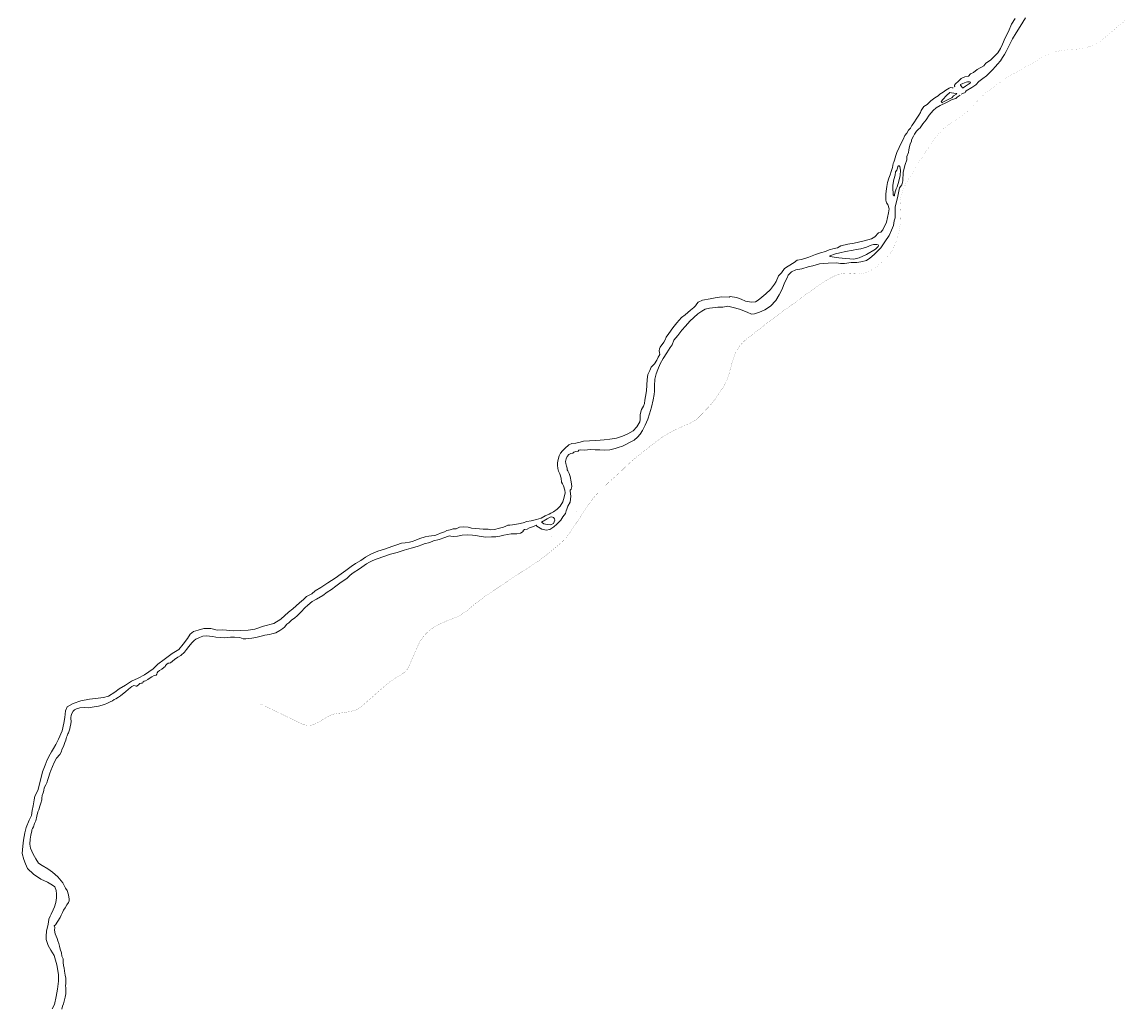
# Model space of a CAD drawing. Header units: metres. Extents: x 347609 to 404409, y 8548087 to 8605413.
# Tile 17 of 50: x 375828 to 380331, y 8567287 to 8571310. Entities that reach past the tile are written whole.
import ezdxf
from ezdxf.enums import TextEntityAlignment as Align

# ---------------------------------------------------------------- set-up
doc = ezdxf.new("R2010")
doc.units = ezdxf.units.M
doc.layers.add('01. RIO', color=7, linetype='Continuous', lineweight=5, true_color=0x2776bb)
doc.layers.add('Predios Rurales Nombres', color=7, linetype='Continuous', true_color=0xffffff)
doc.layers.add('Red vial nacional', color=242, linetype='Continuous', lineweight=40)
doc.styles.add('ARIAL', font='arial.ttf')

# ---------------------------------------------------------------- blocks, each defined once
blk = doc.blocks.new('REIORORI')
at = {"layer": '01. RIO', "color": 152, "lineweight": 15, "true_color": 0x2776bb, "flags": 128}
for points in [[(379630.7, 8571045), (379632.2, 8571046.8), (379631.5, 8571050.4), (379632, 8571052.7), (379636, 8571057.4), (379647.3, 8571068.9), (379658, 8571079.8), (379673.3, 8571086.1), (379688.6, 8571089.1), (379696.4, 8571097.9), (379708.7, 8571103.7), (379723.5, 8571115.7), (379750.6, 8571130.5), (379759.6, 8571141.6), (379778.9, 8571153.9), (379795, 8571170.4), (379808.2, 8571184.4), (379819.1, 8571202.1), (379827.5, 8571219), (379838.4, 8571245.1), (379851.6, 8571271.6), (379864.1, 8571300.9), (379878.6, 8571324.7)], [(379658.3, 8571015.3), (379665.2, 8571018), (379674.4, 8571022.1), (379676.2, 8571025.2), (379679.5, 8571029.3), (379702.2, 8571042), (379718.8, 8571053), (379730.4, 8571066.5), (379746.4, 8571079.6), (379761.9, 8571090.6), (379773, 8571101.6), (379786.4, 8571114), (379798.8, 8571128), (379806.9, 8571137.4), (379819.5, 8571151.8), (379827.3, 8571165.4), (379835.3, 8571176.8), (379842.8, 8571189.7), (379853.6, 8571211.3), (379867.9, 8571241.5), (379882.9, 8571265.2), (379899.3, 8571291.9), (379921.4, 8571327.5)], [(375950.8, 8567283), (375959.4, 8567301.2), (375966.3, 8567333.3), (375972.6, 8567363.7), (375976.6, 8567395.5), (375976.6, 8567423.1), (375969, 8567462.9), (375958.7, 8567500.4), (375944.5, 8567522.9), (375934.9, 8567541.8), (375926.2, 8567566.3), (375925.6, 8567578.2), (375927.9, 8567601.8), (375932.5, 8567621.4), (375935.9, 8567637.3), (375936.8, 8567649.5), (375942.5, 8567661.8), (375946.1, 8567670), (375954.4, 8567686.7), (375960, 8567699), (375965.7, 8567717.2), (375968.7, 8567735.7), (375968.7, 8567752.3), (375966.7, 8567766.5), (375961.4, 8567780.4), (375951.4, 8567787.7), (375931.2, 8567799.8), (375904, 8567812.7), (375874.5, 8567832.9), (375850, 8567856), (375841.4, 8567875.2), (375834.4, 8567891.9), (375827.8, 8567917.7), (375830.5, 8567946.5), (375833.1, 8567971.4), (375838.4, 8568002), (375844.7, 8568023.8), (375856.3, 8568053), (375865.6, 8568071.5), (375868.6, 8568092.1), (375872.9, 8568112), (375877.5, 8568135.8), (375879.8, 8568151.1), (375891.8, 8568173.6), (375904.4, 8568221.7), (375911, 8568250.9), (375921.6, 8568277.4), (375930.2, 8568299.6), (375942.8, 8568321.8), (375948.1, 8568332.4), (375956.1, 8568345), (375965.7, 8568361.9), (375977, 8568384.2), (375991.5, 8568417.9), (375998.2, 8568449), (376002.2, 8568471.7), (376004.5, 8568499.8), (376011.8, 8568515.7), (376035.6, 8568529.3), (376067.8, 8568540.6), (376102.2, 8568546.5), (376127.1, 8568549.2), (376159.3, 8568552.9), (376180.8, 8568559.5), (376205.6, 8568575.1), (376224.2, 8568589.3), (376250.1, 8568603.3), (376274.6, 8568620.5), (376300.8, 8568632.1), (376326.7, 8568645.4), (376362.8, 8568670.5), (376381.7, 8568689.1), (376406.9, 8568709), (376440.4, 8568733.2), (376467.9, 8568749.1), (376485.1, 8568770.6), (376502.7, 8568794.8), (376513.3, 8568812.1), (376526.9, 8568823), (376546.8, 8568828), (376569.3, 8568834.9), (376598.4, 8568835.6), (376623.9, 8568828.3), (376646.9, 8568829), (376690.3, 8568825), (376719.5, 8568826.7), (376750, 8568828.3), (376777.1, 8568832.6), (376812.9, 8568844.2), (376855.1, 8568855.5), (376883.9, 8568873.4), (376914.7, 8568901.2), (376931.7, 8568915.9), (376959.5, 8568939.4), (376976.4, 8568953), (376988, 8568965.6), (377009.9, 8568976.6), (377023.8, 8568988.5), (377046, 8569003), (377074.5, 8569021.6), (377104.4, 8569040.5), (377129.9, 8569058.1), (377148.1, 8569071.3), (377170.3, 8569088.3), (377188.2, 8569099.9), (377209.1, 8569113.1), (377229.3, 8569126.3), (377250.2, 8569138), (377279.1, 8569150.2), (377310.2, 8569160.8), (377335.7, 8569169.8), (377357, 8569176.6), (377376.1, 8569182.8), (377390.6, 8569184.8), (377407.7, 8569187.5), (377418.7, 8569190.1), (377433.4, 8569196.1), (377450.1, 8569202.5), (377472.5, 8569209.3), (377486.4, 8569212.4), (377498.4, 8569213.6), (377511, 8569214.4), (377522.3, 8569219.1), (377535, 8569224.4), (377550.8, 8569229.3), (377560.2, 8569234.8), (377573.5, 8569238.2), (377585.7, 8569241.2), (377598.2, 8569242.4), (377612.7, 8569248.1), (377629.5, 8569249.5), (377647.6, 8569248.1), (377661.4, 8569245), (377677.1, 8569243.2), (377693.6, 8569241.5), (377708.6, 8569240.2), (377729.6, 8569240.4), (377740.5, 8569238.1), (377754.9, 8569239.6), (377775.7, 8569244.2), (377792, 8569248.5), (377800.9, 8569252.1), (377809.2, 8569256.4), (377816.9, 8569257), (377828, 8569257.9), (377836.9, 8569258.9), (377853.1, 8569262.7), (377871.6, 8569266.9), (377887.1, 8569271.3), (377904.3, 8569274.8), (377926.9, 8569279.9), (377945.4, 8569285.6), (377962, 8569294.4), (377978, 8569301.3), (377984.4, 8569305.9), (377996.2, 8569311.4), (378010.5, 8569321.7), (378022.4, 8569334.3), (378034, 8569352.5), (378039.5, 8569371.6), (378043.8, 8569389.1), (378041.5, 8569400), (378036.9, 8569417.1), (378032.8, 8569424.9), (378028.5, 8569432.4), (378026.9, 8569448.5), (378021.2, 8569465.9), (378016.6, 8569476.4), (378013.9, 8569488.2), (378012, 8569501.1), (378011.7, 8569510.7), (378014.5, 8569524.5), (378018.9, 8569539.2), (378023.9, 8569550.5), (378033, 8569560), (378042.1, 8569569.2), (378058.8, 8569584.9), (378070.1, 8569590.6), (378087.2, 8569591.9), (378104.6, 8569595.8), (378118.5, 8569599.3), (378142.6, 8569601), (378168.3, 8569602.4), (378185.4, 8569603.6), (378201.9, 8569605.4), (378225.6, 8569608.2), (378252, 8569612.3), (378277.4, 8569619.9), (378298.8, 8569629.7), (378320.2, 8569641.2), (378335.8, 8569658.2), (378347.8, 8569678.1), (378349.4, 8569687.9), (378349.6, 8569706.5), (378351.3, 8569718.8), (378355.1, 8569729.1), (378362.5, 8569741.9), (378366.3, 8569753), (378368.1, 8569766.5), (378370.6, 8569782), (378375.3, 8569805.4), (378376.8, 8569828.5), (378377.3, 8569851.4), (378380.2, 8569871.6), (378388.2, 8569887.3), (378394.1, 8569902.1), (378407, 8569915.2), (378416.5, 8569930.3), (378423.2, 8569942), (378429, 8569953), (378428.5, 8569961.1), (378426.9, 8569968.6), (378427.8, 8569975.8), (378430.2, 8569983), (378445.4, 8570003.6), (378451.1, 8570013.4), (378455.5, 8570024.3), (378466.4, 8570039.3), (378482.3, 8570062.1), (378498.8, 8570082.1), (378517.5, 8570104.3), (378533, 8570115.6), (378554.5, 8570133.6), (378568.7, 8570144.5), (378574.9, 8570152.1), (378580.3, 8570160.4), (378586, 8570167.3), (378603.7, 8570174.2), (378634.2, 8570180.1), (378655.6, 8570184.8), (378680.4, 8570188), (378712, 8570187.5), (378716.2, 8570190.2), (378741.5, 8570186.3), (378761.4, 8570178.4), (378779.2, 8570170.8), (378803.1, 8570166.1), (378819.6, 8570168.3), (378831.1, 8570175), (378845.9, 8570187), (378861.4, 8570200.1), (378881.1, 8570218.5), (378896.6, 8570239.7), (378904.2, 8570251.5), (378913.6, 8570274.7), (378925.7, 8570287), (378938.5, 8570304.4), (378953, 8570313), (378976.8, 8570328.3), (378989.4, 8570337.4), (379007.4, 8570340.9), (379037.6, 8570350.9), (379064.8, 8570361.6), (379084.7, 8570367.7), (379104.9, 8570372.9), (379120.1, 8570380), (379140, 8570385.7), (379153.6, 8570388.9), (379168.4, 8570396.2), (379196.7, 8570403.1), (379222, 8570407.3), (379257.4, 8570416.2), (379292.5, 8570424.6), (379306.2, 8570433.9), (379320.7, 8570449.6), (379330.7, 8570451.6), (379339.3, 8570461.4), (379353.5, 8570492.9), (379362.5, 8570531), (379364.6, 8570548.1), (379360.1, 8570565.2), (379353.6, 8570571.5), (379351.6, 8570583.1), (379351.1, 8570597.3), (379351.4, 8570607.8), (379352.6, 8570619), (379353.7, 8570629.5), (379355.1, 8570639.2), (379358.4, 8570654.8), (379364, 8570672.5), (379368.3, 8570686.2), (379373, 8570700.3), (379378.1, 8570716.7), (379381.3, 8570732), (379383.5, 8570738.5), (379386, 8570746.7), (379391.7, 8570765.1), (379396.7, 8570777.9), (379405.1, 8570797.8), (379413.6, 8570815.8), (379422.5, 8570830.9), (379429.4, 8570846.7), (379436.4, 8570856.5), (379443.9, 8570868.8), (379451.3, 8570877.1), (379456.8, 8570887.1), (379462.5, 8570894.5), (379468.9, 8570902.9), (379475.2, 8570912.7), (379485.6, 8570929.7), (379492.5, 8570940.5), (379496.1, 8570948.5), (379506.7, 8570964.8), (379519.4, 8570973.4), (379534.8, 8570988.1), (379550.8, 8571000.5), (379564.8, 8571009.2), (379571.4, 8571014.8), (379584.5, 8571023.2), (379596.3, 8571031.3), (379609.2, 8571039.3), (379614.8, 8571042.1), (379621.5, 8571041), (379626, 8571041.7)], [(375989.9, 8567282), (375993.1, 8567293.7), (375996.5, 8567304.2), (375998.9, 8567314.9), (376003.5, 8567330.4), (376005.8, 8567344.7), (376006, 8567356.4), (376006.5, 8567367.8), (376005.3, 8567378.6), (376006.2, 8567385.4), (376005.8, 8567397.6), (376006, 8567408.4), (376003.1, 8567421.1), (376001.5, 8567437.1), (376000, 8567451), (375996.9, 8567459.1), (375994.8, 8567473.7), (375994.8, 8567486.6), (375990.6, 8567498.5), (375988, 8567511.6), (375983, 8567527.1), (375980.6, 8567539.5), (375978.4, 8567549.9), (375974.1, 8567560.3), (375970.3, 8567570.5), (375963, 8567588.8), (375960.6, 8567603.9), (375961, 8567614.5), (375958.7, 8567621.5), (375964.1, 8567625.3), (375974.2, 8567641.1), (375983.1, 8567656.5), (375987.2, 8567664.8), (375992.4, 8567676), (375997.2, 8567685.5), (376003, 8567695.5), (376009.9, 8567707.6), (376017.3, 8567717.3), (376020.5, 8567723.6), (376020.1, 8567730.4), (376016.7, 8567747.9), (376011.9, 8567765.6), (376004.8, 8567775.6), (375993.9, 8567797.5), (375974.2, 8567821.7), (375951.7, 8567841.2), (375932.5, 8567853.9), (375909.5, 8567868.3), (375895.2, 8567877.3), (375883.3, 8567894.6), (375872.9, 8567914.4), (375861.9, 8567939.2), (375858.8, 8567955.3), (375860.8, 8567975), (375864, 8567991.9), (375867.5, 8568009), (375867.1, 8568014.1), (375869.7, 8568018.7), (375873.8, 8568025.9), (375879, 8568039.7), (375883.5, 8568050.1), (375888.1, 8568069.3), (375892.4, 8568086.9), (375896.3, 8568095.1), (375900.8, 8568110.7), (375904.7, 8568122.2), (375907.8, 8568135.6), (375908, 8568143.2), (375909.7, 8568153.8), (375913.4, 8568164.6), (375916.2, 8568174.1), (375917.8, 8568184.7), (375925.3, 8568197.1), (375928.6, 8568206), (375932.6, 8568218.4), (375935.9, 8568227.2), (375940.6, 8568244.2), (375945, 8568255.6), (375958.7, 8568288.3), (375968.2, 8568305.6), (375981.4, 8568321.4), (375986.7, 8568330), (375990.8, 8568344.3), (375996.3, 8568353.9), (376002.2, 8568370.1), (376006.9, 8568380), (376007.3, 8568386.7), (376008.8, 8568391.8), (376011.8, 8568397.3), (376015, 8568404.8), (376017.3, 8568409.9), (376022.3, 8568425.2), (376024.3, 8568435.5), (376026.4, 8568445.2), (376027.9, 8568457.3), (376026.5, 8568466.4), (376026.9, 8568472.3), (376027.9, 8568479.6), (376031.2, 8568488.9), (376035.7, 8568498.2), (376042, 8568502.6), (376049.2, 8568507.1), (376063, 8568510.8), (376081.2, 8568512.8), (376096.8, 8568511.7), (376106.8, 8568512.2), (376113.9, 8568513.5), (376139.5, 8568517.9), (376164.1, 8568525.1), (376176.1, 8568530.3), (376186.7, 8568535.9), (376197.2, 8568540.2), (376203, 8568545.1), (376210, 8568548.1), (376221, 8568554.8), (376229.2, 8568559.8), (376237.6, 8568567.6), (376249.9, 8568577), (376262.2, 8568587.8), (376269.2, 8568593), (376276.1, 8568598.8), (376280.6, 8568601.1), (376284.3, 8568602.2), (376289.3, 8568601.7), (376292.6, 8568599.6), (376296.1, 8568600), (376303.6, 8568606.5), (376307.6, 8568610.5), (376313.4, 8568611.8), (376317.6, 8568612.4), (376319.8, 8568614), (376322, 8568617.5), (376325.7, 8568619.7), (376330.8, 8568620.9), (376340.9, 8568627), (376350.8, 8568633.8), (376357.2, 8568638.2), (376366.1, 8568643.7), (376375, 8568644.6), (376377.8, 8568648.3), (376378.8, 8568654.7), (376381, 8568658.4), (376388.9, 8568663.5), (376397.9, 8568669.2), (376406.3, 8568675.6), (376411.1, 8568679.6), (376413.5, 8568684.7), (376418.8, 8568690.1), (376424.3, 8568693.4), (376427.4, 8568693.2), (376433.2, 8568695.6), (376449.8, 8568708), (376463.3, 8568717.9), (376475.4, 8568724.9), (376490.4, 8568738.5), (376497.9, 8568749.9), (376508.6, 8568761.3), (376520.5, 8568777.1), (376529.4, 8568785.8), (376536.9, 8568792), (376551.3, 8568798.4), (376565, 8568803.4), (376578.3, 8568804.6), (376592.7, 8568803.9), (376606.3, 8568802.3), (376618.7, 8568799.5), (376638, 8568798.3), (376652.3, 8568796.5), (376665.2, 8568798.9), (376677.7, 8568799.4), (376693.9, 8568799.4), (376716.3, 8568797.9), (376729.1, 8568793.6), (376740.1, 8568793.4), (376751.8, 8568793.9), (376764.4, 8568795.7), (376781.7, 8568798.2), (376802.6, 8568803.5), (376818.3, 8568808.1), (376836.9, 8568811.3), (376846.7, 8568813.7), (376863.2, 8568818), (376878.9, 8568826.8), (376891.2, 8568835.6), (376897.7, 8568841.1), (376907.6, 8568852.8), (376915.8, 8568858.5), (376927.9, 8568869.9), (376939.1, 8568877.8), (376951, 8568888.8), (376957.4, 8568893), (376965.7, 8568902.5), (376981.8, 8568919.9), (376993.9, 8568930.7), (377011.1, 8568945.2), (377028.3, 8568954.2), (377055.2, 8568969.7), (377072.4, 8568983.8), (377089.8, 8568994.6), (377108, 8569008.2), (377129.6, 8569023.7), (377151.9, 8569039.3), (377166.4, 8569052.9), (377178.6, 8569061.6), (377204.8, 8569078.7), (377232.3, 8569099), (377244.4, 8569106.2), (377258.3, 8569112.4), (377276.4, 8569119), (377304.1, 8569128.9), (377330.5, 8569138.6), (377357.7, 8569145.5), (377386.5, 8569154.1), (377414.9, 8569162.7), (377439.4, 8569169.5), (377462.8, 8569177.9), (377467.4, 8569180.5), (377491.4, 8569186), (377506.6, 8569192.8), (377529, 8569197.7), (377551.9, 8569206), (377562.7, 8569210), (377570.7, 8569213.6), (377577.1, 8569212.2), (377589.2, 8569210.3), (377603.6, 8569212.2), (377623.6, 8569216.6), (377645.8, 8569217.3), (377665.6, 8569216.4), (377678.9, 8569214.7), (377692.9, 8569212), (377719.4, 8569208.3), (377742.1, 8569208.9), (377760.4, 8569209.8), (377776.5, 8569212.2), (377792.7, 8569215.5), (377823, 8569220.8), (377846.3, 8569221.7), (377860.6, 8569224.6), (377872.5, 8569230.5), (377872.5, 8569234.9), (377876.7, 8569238.4), (377888.6, 8569239.8), (377897.4, 8569246.4), (377914.6, 8569251.9), (377924.5, 8569257.4), (377927.8, 8569252.5), (377948.3, 8569240.6), (377965.1, 8569236.9), (377980.3, 8569238.9), (377997.6, 8569249.5), (378009.3, 8569260.5), (378025.6, 8569277.3), (378033.8, 8569290.1), (378044.4, 8569304), (378047.7, 8569314.8), (378050.6, 8569321.9), (378054.6, 8569334.3), (378063.1, 8569350.4), (378066.5, 8569375), (378063.6, 8569395.1), (378063.3, 8569399.6), (378067.8, 8569403.5), (378070.3, 8569414), (378067.8, 8569433), (378063.6, 8569455.3), (378059.2, 8569467.2), (378053.7, 8569477.9), (378051.3, 8569482.6), (378050.8, 8569489.6), (378049.3, 8569497.4), (378046.2, 8569509), (378045.1, 8569516.8), (378047.7, 8569527.4), (378051.4, 8569536.7), (378058.6, 8569545.1), (378067, 8569549), (378075, 8569551), (378079.1, 8569555.2), (378086.7, 8569557), (378096.3, 8569559.2), (378099.1, 8569562.7), (378105.4, 8569563.5), (378122.8, 8569562.8), (378144.6, 8569565.8), (378166, 8569564.8), (378185.2, 8569563.5), (378202.1, 8569562.3), (378225.4, 8569563.8), (378247.5, 8569569.7), (378259.8, 8569573.4), (378277.1, 8569579.6), (378293.9, 8569586.6), (378305.1, 8569593.4), (378324.1, 8569604.1), (378338.1, 8569615.4), (378348.5, 8569627.9), (378358.6, 8569643.2), (378370.2, 8569664.5), (378380.4, 8569689.6), (378387.1, 8569711.4), (378394.9, 8569738), (378401.9, 8569767.9), (378406, 8569789.3), (378407.3, 8569803.1), (378407.9, 8569825.3), (378409.6, 8569852.3), (378414.1, 8569873.6), (378421.1, 8569891.9), (378431, 8569915.6), (378442.6, 8569936.6), (378457.6, 8569959.5), (378471.5, 8569981.2), (378480, 8569993.2), (378486.2, 8570011.2), (378503.4, 8570030.4), (378519, 8570052), (378534.1, 8570069.3), (378552.3, 8570089), (378568.6, 8570104.5), (378584.6, 8570118.7), (378600.3, 8570130.6), (378614.5, 8570138.1), (378631.7, 8570142), (378644.7, 8570143.3), (378665.5, 8570146.9), (378686.5, 8570146.6), (378706.9, 8570150), (378729, 8570144.8), (378754.3, 8570137.5), (378785, 8570125.3), (378803.2, 8570118.3), (378815.8, 8570118.8), (378835.5, 8570125.3), (378857.6, 8570135.4), (378880.8, 8570151), (378902.9, 8570173.9), (378916.4, 8570196), (378926.5, 8570216.7), (378939.8, 8570248.3), (378949.2, 8570265.7), (378953.3, 8570277.1), (378966.1, 8570290.1), (378984.6, 8570298.5), (379008, 8570302.4), (379034, 8570310.5), (379054, 8570315.4), (379080.6, 8570323.5), (379116.2, 8570326.1), (379150, 8570327.6), (379167, 8570324), (379182.4, 8570323.8), (379209.7, 8570328.4), (379232.8, 8570328.4), (379249.4, 8570331), (379272.6, 8570337.3), (379286.1, 8570346.6), (379304.1, 8570361.8), (379331.4, 8570389), (379347.5, 8570412.4), (379365, 8570438.7), (379374.6, 8570460.4), (379381.9, 8570479.6), (379385.8, 8570498), (379388.7, 8570511), (379390, 8570529.8), (379389.2, 8570543.9), (379389.2, 8570554), (379399.6, 8570598.8), (379407.4, 8570632.8), (379416, 8570644.8), (379420.7, 8570661.8), (379422.3, 8570696.9), (379430.1, 8570728.1), (379436.3, 8570747.1), (379436.8, 8570761.4), (379443.6, 8570778), (379445.7, 8570788.4), (379447.2, 8570802.4), (379451, 8570811.2), (379456.1, 8570823.6), (379456.4, 8570827.4), (379458.8, 8570834.7), (379464.2, 8570844.6), (379468.1, 8570852.6), (379476.3, 8570864.5), (379480.2, 8570868.5), (379484.8, 8570872.1), (379491.9, 8570877.4), (379502.7, 8570894.9), (379515.3, 8570910.6), (379528.5, 8570929.5), (379544.9, 8570949.2), (379556.4, 8570960.2), (379572.8, 8570969.4), (379598.4, 8570981.5), (379621.3, 8570993.3), (379636.6, 8570998.2), (379642.2, 8571002.6), (379654.1, 8571011.9)]]:
    blk.add_lwpolyline(points, dxfattribs=at)
for points in [[(379655.2, 8571054.4), (379665.6, 8571058.5), (379672.4, 8571061.3), (379678.8, 8571064.8), (379684.4, 8571066.2), (379693.1, 8571065.8), (379695.7, 8571065), (379696.5, 8571063.9), (379695.8, 8571060.4), (379687.9, 8571056), (379676.2, 8571048.1), (379666.6, 8571041.8), (379663.4, 8571041.8), (379659.5, 8571046.1), (379657.1, 8571050.9), (379655.9, 8571052.7)], [(379578.8, 8570986.5), (379584.2, 8570993.9), (379599.3, 8571009.9), (379612.3, 8571022.6), (379619.3, 8571020.9), (379628, 8571018.8), (379638.8, 8571018.5), (379641, 8571017.6), (379639.8, 8571015.5), (379627.3, 8571008.2), (379621, 8571000.6), (379614.2, 8570998), (379603.2, 8570991.7), (379596.9, 8570989.4), (379588.6, 8570986), (379584.1, 8570983.1), (379582.7, 8570980.4), (379578.5, 8570980.9), (379577, 8570983.5), (379577.9, 8570985)], [(379383.8, 8570601.4), (379381.7, 8570604.5), (379380.7, 8570614.6), (379380, 8570626.1), (379380.3, 8570644.2), (379384.3, 8570667), (379388.7, 8570684.8), (379391.3, 8570699), (379396, 8570705.6), (379398.5, 8570713.3), (379400.6, 8570719.7), (379403.2, 8570722.5), (379405.6, 8570722.5), (379407.9, 8570719.9), (379411, 8570705.9), (379409.4, 8570682.9), (379404.9, 8570660.1), (379397.2, 8570637.6), (379393.4, 8570628.7), (379389.7, 8570616.3), (379386.9, 8570604.9), (379386.1, 8570601.5), (379385, 8570601.1), (379384.3, 8570601.1)], [(379122.3, 8570355.1), (379146.5, 8570363.6), (379164.3, 8570368.4), (379186.3, 8570372.8), (379217.4, 8570378.8), (379229.7, 8570381.9), (379249, 8570383.8), (379272.8, 8570391.1), (379290.9, 8570398.8), (379300.5, 8570402.2), (379314.5, 8570401.9), (379320.4, 8570400.8), (379321.5, 8570398.3), (379319.9, 8570393.3), (379308.7, 8570383.3), (379272.6, 8570361.1), (379242.6, 8570347.2), (379220.7, 8570342.5), (379204.5, 8570343.1), (379187.4, 8570345.2), (379159.2, 8570347.8), (379140.3, 8570349.6), (379124.2, 8570353.1), (379122.5, 8570354.3)], [(377946.4, 8569268.7), (377969.8, 8569283.1), (377982.6, 8569289.2), (377988.1, 8569290.6), (377995.8, 8569287.7), (378000.2, 8569282.4), (378001.3, 8569277.3), (377995.6, 8569264.1), (377982.8, 8569258.3), (377969.3, 8569259.7), (377956.5, 8569262.7), (377950.3, 8569265.8)]]:
    blk.add_lwpolyline(points, close=True, dxfattribs=at)

msp = doc.modelspace()

# ---------------------------------------------------------------- linework, layer by layer
at = {"layer": 'Red vial nacional', "lineweight": -2, "transparency": 33554623, "const_width": 0.2}
msp.add_lwpolyline([(379229.4, 8570281.8), (379243.3, 8570282.1), (379257, 8570284.2), (379270.6, 8570287.9), (379283.7, 8570293), (379296.3, 8570299.8), (379308.3, 8570307.7), (379319.8, 8570316.5), (379330.7, 8570325.9), (379341.5, 8570335.5), (379351.6, 8570345.4), (379360.9, 8570356.1), (379369.7, 8570367.7), (379377.9, 8570380), (379385.2, 8570393.2), (379391.6, 8570407.4), (379396.9, 8570422.5), (379401.4, 8570438.4), (379405, 8570454.9), (379408.1, 8570471.9), (379410.4, 8570489.3), (379411.1, 8570507.4), (379410.7, 8570525.9), (379409.7, 8570544.1), (379409.4, 8570562.2), (379410.2, 8570580.3), (379413, 8570598), (379417.8, 8570615.3), (379424.6, 8570632.3), (379432.3, 8570648.7), (379441.9, 8570664.9), (379452.2, 8570681.2), (379462.5, 8570697.8), (379472.7, 8570714.7), (379482.8, 8570731.6), (379493, 8570748.3), (379503.6, 8570764.8), (379514.1, 8570780.9), (379524.7, 8570796.2), (379535, 8570811), (379545.2, 8570825.1), (379554.8, 8570838), (379564.7, 8570850), (379573.7, 8570861.3), (379583.8, 8570871.8), (379595.4, 8570881.3), (379608.1, 8570890.2), (379621.7, 8570899.1), (379635.8, 8570908.2), (379649.8, 8570917.7), (379662.4, 8570927.3), (379674.9, 8570937.6), (379687.9, 8570948.9), (379700, 8570960.5), (379710.9, 8570972.7), (379722.7, 8570985.6), (379735, 8570998.5), (379748.1, 8571011.1), (379761.9, 8571023.1), (379776.4, 8571034.5), (379791.2, 8571045.5), (379806.1, 8571056.2), (379820.9, 8571066.7), (379835.6, 8571076.4), (379849.8, 8571085), (379863.8, 8571093.4), (379877.9, 8571101.6), (379893.1, 8571109.9), (379907.2, 8571118), (379920.8, 8571125.9), (379933.5, 8571133.2), (379945.3, 8571140), (379955.8, 8571146.3), (379964.3, 8571151.4), (379969.8, 8571154.7), (379976.2, 8571158.4), (379982, 8571161.9), (379988.3, 8571165.6), (379993.8, 8571168.6), (379998.6, 8571170.8), (380006.3, 8571174.2), (380015.5, 8571178.1), (380020.8, 8571180.3), (380026.9, 8571182.7), (380034.4, 8571185.4), (380043.5, 8571188.1), (380053.3, 8571190.6), (380063.3, 8571192.6), (380074.2, 8571194.4), (380085.8, 8571195.7), (380097.7, 8571196.7), (380109.1, 8571197.5), (380119, 8571198.2), (380128.5, 8571199), (380138, 8571199.8), (380148.1, 8571201), (380158.9, 8571202.9), (380170.4, 8571205.7), (380182.2, 8571209.3), (380193.6, 8571213.6), (380203.3, 8571217.9), (380210.3, 8571221.3), (380219.5, 8571226.4), (380224.7, 8571229.9), (380230.9, 8571234.7), (380238.2, 8571240.6), (380246.2, 8571247.1), (380254.6, 8571254), (380263.7, 8571261.7), (380273.4, 8571270), (380283.8, 8571278.9), (380294.7, 8571288.2), (380306.3, 8571297.9), (380318.2, 8571308), (380330.6, 8571318.2)], dxfattribs=at)
at = {"layer": 'Red vial nacional', "transparency": 33554623, "const_width": 0.5}
for points in [[(378242.7, 8569450.8), (378250.2, 8569457.6), (378258.2, 8569464.9), (378266.9, 8569472.9), (378276.1, 8569481.7), (378286, 8569491.3), (378296.7, 8569501.5), (378308.2, 8569512.1), (378320, 8569522.5), (378332.2, 8569532.7), (378344.9, 8569543), (378358.1, 8569553.5), (378371.8, 8569564.2), (378385.5, 8569575), (378398.9, 8569585.5), (378412.2, 8569595.9), (378425.7, 8569606), (378439.3, 8569615.5), (378452.9, 8569624.1), (378466.3, 8569632.2), (378479.7, 8569639.4), (378492.9, 8569646.1), (378505.9, 8569652.3), (378519.2, 8569658.1), (378532.7, 8569663.9), (378546, 8569669.7), (378559.2, 8569676.1), (378572, 8569683.8), (378584.1, 8569693.1), (378595.3, 8569704), (378606, 8569715.3), (378616.5, 8569726.6), (378627.5, 8569738), (378638.3, 8569749.9), (378648.9, 8569762.7), (378659.1, 8569776.3), (378668.8, 8569790.5), (378678.1, 8569804.7), (378686.9, 8569818.6), (378694.9, 8569832.3), (378702.1, 8569846.6), (378707.9, 8569861.7), (378712.6, 8569877.6), (378717, 8569893.8), (378721.5, 8569910.3), (378726.2, 8569927), (378731.5, 8569943.4), (378737.8, 8569959.2), (378745.7, 8569974.2), (378755.5, 8569988.4), (378766.9, 8570001.6), (378779.9, 8570013.5), (378793.9, 8570024.6), (378808.3, 8570035.7), (378822.9, 8570047.2), (378837.7, 8570058.7), (378852.8, 8570070.3), (378868, 8570082.1), (378883.4, 8570094), (378898.9, 8570105.7), (378914.2, 8570117.1), (378929.1, 8570128), (378943.7, 8570138.5), (378958, 8570148.6), (378971.5, 8570158.1), (378982.7, 8570166.3), (378991.7, 8570173), (379002.6, 8570181.1), (379009.9, 8570186.6), (379019.8, 8570194.1), (379026.6, 8570199), (379034.4, 8570204.5), (379042.4, 8570210), (379050.7, 8570215.9), (379059.7, 8570222.2), (379069.6, 8570229.1), (379080.5, 8570236.4), (379092.2, 8570244.2), (379104.5, 8570252.3), (379117.3, 8570260.4), (379130.3, 8570267.9), (379143.3, 8570274.3), (379157.1, 8570279.4), (379171.5, 8570282.7), (379186.2, 8570284.1), (379201.1, 8570284), (379215.5, 8570282.9), (379229.4, 8570281.8)], [(376800, 8568527.4), (376807.2, 8568523.9), (376818.5, 8568518.4), (376830.1, 8568512.9), (376841.8, 8568507.3), (376853.6, 8568501.7), (376865.2, 8568496.1), (376876.4, 8568490.7), (376887.5, 8568485.4), (376898.6, 8568480), (376909.9, 8568474.5), (376921.3, 8568469.1), (376932.2, 8568463.8), (376942.8, 8568458.6), (376952.9, 8568453.6), (376962.6, 8568448.9), (376971.8, 8568444.9), (376980.7, 8568442), (376989.9, 8568440.4), (376999.6, 8568440), (377009.6, 8568441.2), (377019.5, 8568444.1), (377029.3, 8568448.7), (377039.1, 8568454.3), (377048.9, 8568460.1), (377058.5, 8568465.8), (377067.8, 8568471.2), (377076.2, 8568476), (377085.2, 8568480.5), (377094.3, 8568484.3), (377103.9, 8568487), (377113.3, 8568488.6), (377123.2, 8568489.8), (377133.5, 8568490.9), (377144.3, 8568492.3), (377155.2, 8568494.3), (377165.7, 8568496.6), (377175.7, 8568498.9), (377185.4, 8568501.5), (377194.9, 8568504.9), (377203.7, 8568510.1), (377211.8, 8568516.4), (377219.9, 8568523.4), (377228.1, 8568530.7), (377236.5, 8568538.1), (377245.2, 8568545.8), (377254.1, 8568553.6), (377263.3, 8568561.7), (377272.5, 8568569.8), (377281.4, 8568577.6), (377290, 8568585.2), (377298.8, 8568592.9), (377307.7, 8568600.7), (377316.8, 8568608.5), (377326.9, 8568616.5), (377336.7, 8568623.8), (377346.6, 8568630.5), (377356.4, 8568636.3), (377366.3, 8568642.2), (377375.2, 8568648), (377384.6, 8568654.1), (377393.1, 8568661), (377399.9, 8568669.3), (377405, 8568678.7), (377409.4, 8568688.6), (377413.7, 8568698.7), (377418.2, 8568709.1), (377422.8, 8568719.7), (377427.6, 8568730.8), (377432.4, 8568742.2), (377437.2, 8568753.4), (377442.4, 8568764.7), (377447.6, 8568775.6), (377453.9, 8568786.3), (377460.5, 8568796.5), (377468.6, 8568806.5), (377477.4, 8568816.1), (377487.1, 8568824.9), (377491.9, 8568828.6), (377497.3, 8568832.6), (377507.4, 8568839.3), (377516.9, 8568845.1), (377525.2, 8568850), (377532.4, 8568853.7), (377537.9, 8568856.2), (377546.6, 8568859.6), (377553.1, 8568862.6), (377559.7, 8568865.8), (377568, 8568869.3), (377579.1, 8568873.6), (377585.7, 8568876.1), (377591.8, 8568878.4), (377597.3, 8568880.7), (377605, 8568884), (377612.3, 8568887.1), (377617, 8568889.8), (377622, 8568893.3), (377627.4, 8568897.2), (377633.2, 8568901.4), (377639.8, 8568906.1), (377647, 8568911.5), (377654.4, 8568917.6), (377661.7, 8568923.9), (377669.6, 8568930.6), (377678.3, 8568937.8), (377688, 8568945.3), (377698.7, 8568953.3), (377710.4, 8568961.9), (377723.2, 8568970.9), (377736.6, 8568980.2), (377750.1, 8568989.4), (377764.1, 8568998.8), (377778.6, 8569008.4), (377793.7, 8569018.2), (377809, 8569028.2), (377824.8, 8569038.5), (377840.7, 8569049.1), (377856.8, 8569059.7), (377872.7, 8569070.2), (377888.3, 8569080.1), (377903.6, 8569089.8), (377918.5, 8569099.6), (377932.8, 8569109.5), (377947.2, 8569120), (377961.6, 8569131), (377976, 8569142.6), (377990.3, 8569154.4), (378004.4, 8569166.1), (378018.4, 8569177.8), (378032, 8569189.9), (378044.7, 8569203.1), (378056.3, 8569217.4), (378067, 8569232.6), (378077.4, 8569248.2), (378087.7, 8569263.9), (378097.8, 8569279.4), (378107.5, 8569294.5), (378117.2, 8569309.5), (378127, 8569324.2), (378136.6, 8569338.4), (378146.2, 8569352), (378156.5, 8569365.1), (378167.2, 8569377.5), (378177.7, 8569389), (378186.7, 8569398.4), (378193.4, 8569405.1), (378198.1, 8569409.7), (378202.1, 8569413.6), (378206.5, 8569417.8), (378211.3, 8569422.4), (378216.5, 8569427.3), (378221.1, 8569431.7), (378226.9, 8569437.2), (378235.6, 8569444.5), (378242.7, 8569450.8)]]:
    msp.add_lwpolyline(points, dxfattribs=at)

# ---------------------------------------------------------------- block references
msp.add_blockref('REIORORI', (0, 0))

# ---------------------------------------------------------------- texts
at = {"layer": 'Predios Rurales Nombres', "color": 251, "true_color": 0x636466, "style": 'ARIAL'}
for s, rotation, p in [('07331', 83.3911, (378088.1, 8569310.6)), ('07327', -42.5652, (377984.9, 8569210.2))]:
    msp.add_text(s, height=1, rotation=rotation, dxfattribs=at).set_placement(p, align=Align.BOTTOM_LEFT)

doc.saveas('drawing.dxf')
